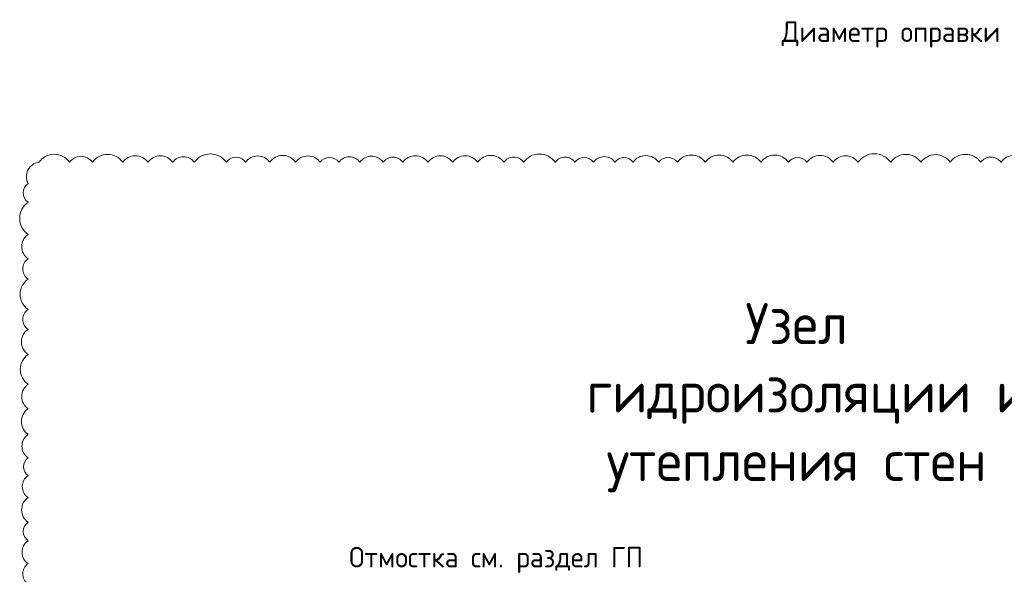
# Model space of a CAD drawing. Header units: millimetres. Extents: x 376598 to 1249954, y -318491 to -22134.
# Tile 80 of 256: x 526036 to 538035, y -134897 to -128142. Entities that reach past the tile are written whole.
import ezdxf

# ---------------------------------------------------------------- set-up
doc = ezdxf.new("R2010")
doc.units = ezdxf.units.MM
doc.layers.add('Выноски', color=20, linetype='Continuous', lineweight=20)
doc.layers.add('РАЗМЕРЫ', color=1, linetype='Continuous', lineweight=9)
doc.styles.add('GOST-2.304_Type-B', font='GOST_Common.ttf')
doc.styles.add('ГОСТ', font='GOST_Common.ttf')

msp = doc.modelspace()

# ---------------------------------------------------------------- linework, layer by layer
at = {"layer": 'РАЗМЕРЫ', "color": 242, "true_color": 0xcd2027}
msp.add_lwpolyline([(538312.6, -129878.3, 0.5205671), (537994, -129878.3, 0.5205671), (537747.2, -129878.3, 0.5205671), (537376.2, -129878.3, 0.5205671), (537019.4, -129878.3, 0.5205671), (536651.6, -129878.3, 0.5205671), (536252.2, -129878.3, 0.5205671), (535949.5, -129878.3, 0.5205671), (535629.7, -129878.3, 0.5205671), (535405.9, -129878.3, 0.5205671), (535067.7, -129878.3, 0.5205671), (534729, -129878.3, 0.5205671), (534390.8, -129878.3, 0.5205671), (534051.3, -129878.3, 0.5205671), (533823.7, -129878.3, 0.5205671), (533508.9, -129878.3, 0.5205671), (533292.1, -129878.3, 0.5205671), (533027.5, -129878.3, 0.5205671), (532802.8, -129878.3, 0.5205671), (532562.4, -129878.3, 0.5205671), (532177.8, -129878.3, 0.5205671), (531937.1, -129878.3, 0.5205671), (531618, -129878.3, 0.5205671), (531313.2, -129878.3, 0.5205671), (531012.4, -129878.3, 0.5205671), (530704.5, -129878.3, 0.5205671), (530466.7, -129878.3, 0.5205671), (530181, -129878.3, 0.5205671), (529925.7, -129878.3, 0.5205671), (529697.4, -129878.3, 0.5205671), (529398.8, -129878.3, 0.5205671), (529083.4, -129878.3, 0.5205671), (528789.3, -129878.3, 0.5205671), (528554.6, -129878.3, 0.5205671), (528163.3, -129878.3, 0.5205671), (527901.5, -129878.3, 0.5205671), (527599.6, -129878.3, 0.5205671), (527291.8, -129878.3, 0.5205671), (526923, -129878.3, 0.5205671), (526642.9, -129878.3, 0.5205671), (526270.7, -129878.3, 0.5205671), (526138.1, -130136.6, 0.5205671), (526138.1, -130365.8, 0.5205671), (526138.1, -130756.7, 0.5205671), (526138.1, -131053.5, 0.5205671), (526138.1, -131300.5, 0.5205671), (526138.1, -131671, 0.5205671), (526138.1, -131913.3, 0.5205671), (526138.1, -132218.8, 0.5205671), (526138.1, -132582.4, 0.5205671), (526138.1, -132880.7, 0.5205671), (526138.1, -133192, 0.5205671), (526138.1, -133479.3, 0.5205671), (526138.1, -133693.6, 0.5205671), (526138.1, -133962, 0.5205671), (526138.1, -134262.2, 0.5205671), (526138.1, -134487.5, 0.5205671), (526138.1, -134768.2, 0.5205671), (526138.1, -135014, 0.5205671)], format="xyb", dxfattribs=at)

# ---------------------------------------------------------------- texts
at = {"ltscale": 100, "insert": (535170.1, -128163.1), "char_height": 250, "width": 17398.124, "attachment_point": 1, "style": 'GOST-2.304_Type-B'}
msp.add_mtext(' Диаметр оправки стержня при d<20мм - 5d, при d≥20мм - 8d', dxfattribs=at)
at = {"layer": 'Выноски', "insert": (530051, -134563.5), "char_height": 250, "width": 18219.66, "attachment_point": 1, "style": 'ГОСТ'}
msp.add_mtext('Отмостка\\~см.\\~раздел\\~ГП', dxfattribs=at)
at = {"layer": 'РАЗМЕРЫ', "insert": (535502.2, -132745.1), "char_height": 500, "attachment_point": 5, "style": 'GOST-2.304_Type-B'}
msp.add_mtext_dynamic_manual_height_columns('Узел\\P гидроизоляции и утепления стен ', width=7584.122, gutter_width=625, heights=[0], dxfattribs=at)

doc.saveas('drawing.dxf')
